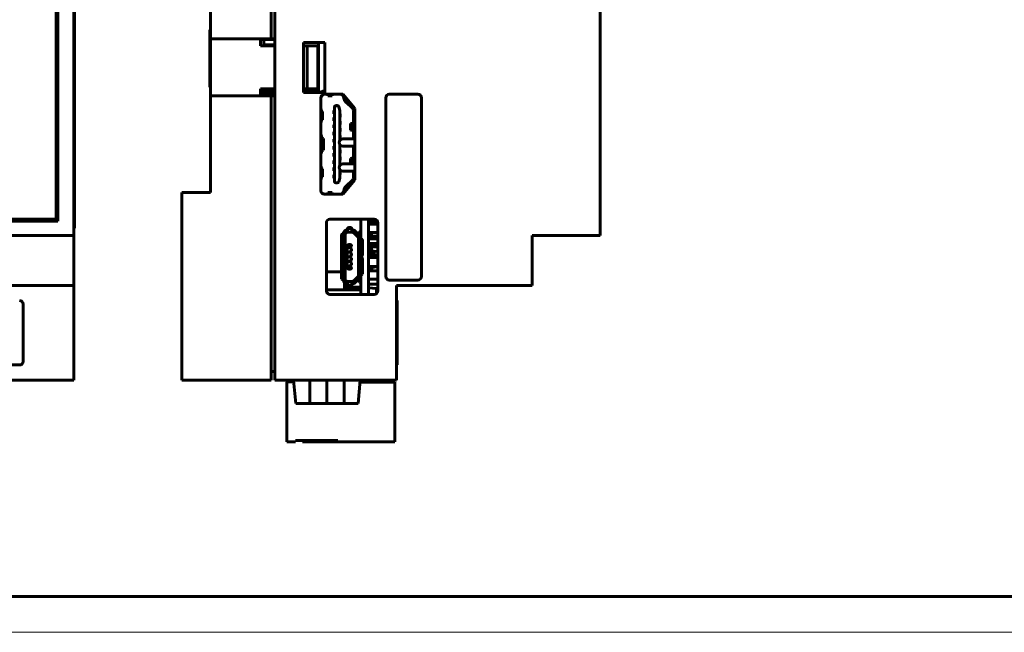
# Model space of a CAD drawing. Header units: millimetres. Extents: x 0 to 1680, y 0 to 297.
# Tile 3 of 12: x 274 to 412, y 0 to 86. Entities that reach past the tile are written whole.
import ezdxf

# ---------------------------------------------------------------- set-up
doc = ezdxf.new("R2010")
doc.units = ezdxf.units.MM
for name, pattern in [('K5LT32768', [0]), ('K5LT_BASIC', [0]), ('K5LT_THIN', [0])]:
    doc.linetypes.add(name, pattern=pattern)
doc.layers.add('Системный слой (1)', color=7, linetype='Continuous', true_color=0x909090)

# ---------------------------------------------------------------- blocks, each defined once
blk = doc.blocks.new('U242')
at = {"layer": 'Системный слой (1)', "color": 5, "linetype": 'K5LT_BASIC', "lineweight": 60, "true_color": 0x0000ff}
for p, q in [((319.24, 49.52), (319.29, 49.38)), ((319.29, 49.38), (319.4, 49.32)), ((319.4, 49.32), (319.4, 49.32))]:
    blk.add_line(p, q, dxfattribs=at)
blk = doc.blocks.new('U243')
at = {"layer": 'Системный слой (1)', "color": 5, "linetype": 'K5LT_BASIC', "lineweight": 60, "true_color": 0x0000ff}
for p, q in [((319.9, 56.28), (319.85, 56.28)), ((320.6, 56.28), (320.5, 56.28))]:
    blk.add_line(p, q, dxfattribs=at)
blk = doc.blocks.new('U244')
at = {"layer": 'Системный слой (1)', "color": 5, "linetype": 'K5LT_BASIC', "lineweight": 60, "true_color": 0x0000ff}
for p, q in [((319.1, 49.38), (319.06, 49.52)), ((319.21, 49.32), (319.1, 49.38))]:
    blk.add_line(p, q, dxfattribs=at)
blk = doc.blocks.new('U245')
at = {"layer": 'Системный слой (1)', "color": 5, "linetype": 'K5LT_BASIC', "lineweight": 60, "true_color": 0x0000ff}
for p, q in [((321.51, 55.98), (321.45, 55.78)), ((321.75, 56.17), (321.51, 55.98))]:
    blk.add_line(p, q, dxfattribs=at)
blk = doc.blocks.new('U246')
at = {"layer": 'Системный слой (1)', "color": 5, "linetype": 'K5LT_BASIC', "lineweight": 60, "true_color": 0x0000ff}
for p, q in [((321.65, 50.02), (321.76, 50.08)), ((321.65, 50.02), (321.65, 50.02)), ((321.76, 50.08), (321.81, 50.22))]:
    blk.add_line(p, q, dxfattribs=at)
blk = doc.blocks.new('U247')
at = {"layer": 'Системный слой (1)', "color": 5, "linetype": 'K5LT_BASIC', "lineweight": 60, "true_color": 0x0000ff}
for p, q in [((321.58, 52.55), (321.74, 52.64)), ((321.58, 52.55), (321.58, 52.55)), ((321.74, 52.64), (321.81, 52.85))]:
    blk.add_line(p, q, dxfattribs=at)
blk = doc.blocks.new('U248')
at = {"layer": 'Системный слой (1)', "color": 5, "linetype": 'K5LT_BASIC', "lineweight": 60, "true_color": 0x0000ff}
for p, q in [((321.84, 50.02), (321.95, 50.08)), ((321.95, 50.08), (322, 50.22))]:
    blk.add_line(p, q, dxfattribs=at)
blk = doc.blocks.new('U249')
at = {"layer": 'Системный слой (1)', "color": 5, "linetype": 'K5LT_BASIC', "lineweight": 60, "true_color": 0x0000ff}
for p, q in [((321.51, 55.98), (321.45, 55.78)), ((321.75, 56.16), (321.51, 55.98))]:
    blk.add_line(p, q, dxfattribs=at)
blk = doc.blocks.new('U250')
at = {"layer": 'Системный слой (1)', "color": 5, "linetype": 'K5LT_BASIC', "lineweight": 60, "true_color": 0x0000ff}
for p, q in [((321.45, 49.28), (321.57, 48.99)), ((321.57, 48.99), (321.75, 48.89))]:
    blk.add_line(p, q, dxfattribs=at)
blk = doc.blocks.new('U251')
at = {"layer": 'Системный слой (1)', "color": 5, "linetype": 'K5LT_BASIC', "lineweight": 60, "true_color": 0x0000ff}
for p, q in [((321.93, 52.64), (321.76, 52.55)), ((322, 52.85), (321.93, 52.64))]:
    blk.add_line(p, q, dxfattribs=at)
blk = doc.blocks.new('U252')
at = {"layer": 'Системный слой (1)', "color": 5, "linetype": 'K5LT_BASIC', "lineweight": 60, "true_color": 0x0000ff}
for p, q in [((319.46, 48.93), (319.3, 49.32)), ((319.85, 48.77), (319.46, 48.93))]:
    blk.add_line(p, q, dxfattribs=at)
blk = doc.blocks.new('U255')
at = {"layer": 'Системный слой (1)', "color": 5, "linetype": 'K5LT_BASIC', "lineweight": 60, "true_color": 0x0000ff}
for p, q in [((323.25, 55.91), (323.25, 55.4)), ((323.25, 54.41), (323.25, 54.32)), ((323.25, 53.92), (323.25, 52.52)), ((323.25, 51.16), (323.25, 51))]:
    blk.add_line(p, q, dxfattribs=at)
blk = doc.blocks.new('U257')
at = {"layer": 'Системный слой (1)', "color": 5, "linetype": 'K5LT_BASIC', "lineweight": 60, "true_color": 0x0000ff}
for p, q in [((309.4, 75.73), (309.4, 76.03)), ((309.4, 75.05), (309.4, 75.32))]:
    blk.add_line(p, q, dxfattribs=at)
blk = doc.blocks.new('U260')
at = {"layer": 'Системный слой (1)', "color": 5, "linetype": 'K5LT_BASIC', "lineweight": 60, "true_color": 0x0000ff}
for p, q in [((321.75, 55.02), (321.75, 57.78)), ((321.75, 52.52), (321.75, 52.55)), ((321.75, 47.28), (321.75, 50.02))]:
    blk.add_line(p, q, dxfattribs=at)
blk = doc.blocks.new('U261')
at = {"layer": 'Системный слой (1)', "color": 5, "linetype": 'K5LT_BASIC', "lineweight": 60, "true_color": 0x0000ff}
for p, q in [((320.53, 71.18), (320.32, 71.18)), ((320.32, 71.18), (320.32, 71.18)), ((320.32, 71.18), (320.5, 71.18)), ((320.5, 71.18), (320.66, 71.18))]:
    blk.add_line(p, q, dxfattribs=at)
blk = doc.blocks.new('U262')
at = {"layer": 'Системный слой (1)', "color": 5, "linetype": 'K5LT_BASIC', "lineweight": 60, "true_color": 0x0000ff}
for p, q in [((320.32, 66.27), (320.5, 66.32)), ((320.32, 66.26), (320.32, 66.27)), ((320.53, 66.22), (320.32, 66.26)), ((320.5, 66.32), (320.66, 66.33))]:
    blk.add_line(p, q, dxfattribs=at)
blk = doc.blocks.new('U263')
at = {"layer": 'Системный слой (1)', "color": 5, "linetype": 'K5LT_BASIC', "lineweight": 60, "true_color": 0x0000ff}
for p, q in [((318.83, 72.94), (318.83, 68.8)), ((318.83, 68.25), (318.83, 65.3)), ((318.83, 64.75), (318.83, 63.6))]:
    blk.add_line(p, q, dxfattribs=at)
blk = doc.blocks.new('U264')
at = {"layer": 'Системный слой (1)', "color": 5, "linetype": 'K5LT_BASIC', "lineweight": 60, "true_color": 0x0000ff}
for p, q in [((320.72, 73), (320.72, 69.03)), ((320.72, 68.03), (320.72, 65.53)), ((320.72, 64.53), (320.72, 63.54))]:
    blk.add_line(p, q, dxfattribs=at)
blk = doc.blocks.new('U265')
at = {"layer": 'Системный слой (1)', "color": 5, "linetype": 'K5LT_BASIC', "lineweight": 60, "true_color": 0x0000ff}
for p, q in [((316.3, 61.45), (316.65, 61.28)), ((316.65, 61.28), (316.67, 61.28))]:
    blk.add_line(p, q, dxfattribs=at)
blk = doc.blocks.new('U266')
at = {"layer": 'Системный слой (1)', "color": 5, "linetype": 'K5LT_BASIC', "lineweight": 60, "true_color": 0x0000ff}
for p, q in [((316.25, 68.99), (316.18, 68.98)), ((316.57, 69.09), (316.25, 68.99)), ((316.31, 69.19), (316.57, 69.09))]:
    blk.add_line(p, q, dxfattribs=at)
blk = doc.blocks.new('U267')
at = {"layer": 'Системный слой (1)', "color": 5, "linetype": 'K5LT_BASIC', "lineweight": 60, "true_color": 0x0000ff}
for p, q in [((319.09, 61.32), (318.97, 61.28)), ((319.33, 61.62), (319.09, 61.32))]:
    blk.add_line(p, q, dxfattribs=at)
blk = doc.blocks.new('U268')
at = {"layer": 'Системный слой (1)', "color": 5, "linetype": 'K5LT_BASIC', "lineweight": 60, "true_color": 0x0000ff}
for p, q in [((316.75, 61.28), (317.13, 61.28)), ((317.77, 61.28), (318.15, 61.28))]:
    blk.add_line(p, q, dxfattribs=at)
blk = doc.blocks.new('U269')
at = {"layer": 'Системный слой (1)', "color": 5, "linetype": 'K5LT_BASIC', "lineweight": 60, "true_color": 0x0000ff}
for p, q in [((316.18, 67.56), (316.57, 67.47)), ((316.57, 67.47), (316.57, 67.46)), ((316.57, 67.46), (316.31, 67.37))]:
    blk.add_line(p, q, dxfattribs=at)
blk = doc.blocks.new('U270')
at = {"layer": 'Системный слой (1)', "color": 5, "linetype": 'K5LT_BASIC', "lineweight": 60, "true_color": 0x0000ff}
for p, q in [((316.67, 61.28), (317.13, 61.28)), ((317.77, 61.28), (318.86, 61.28))]:
    blk.add_line(p, q, dxfattribs=at)
blk = doc.blocks.new('U271')
at = {"layer": 'Системный слой (1)', "color": 5, "linetype": 'K5LT_BASIC', "lineweight": 60, "true_color": 0x0000ff}
for p, q in [((320.32, 70.28), (320.49, 70.32)), ((320.36, 70.25), (320.32, 70.28)), ((320.66, 70.22), (320.36, 70.25)), ((320.49, 70.32), (320.53, 70.33))]:
    blk.add_line(p, q, dxfattribs=at)
blk = doc.blocks.new('U272')
at = {"layer": 'Системный слой (1)', "color": 5, "linetype": 'K5LT_BASIC', "lineweight": 60, "true_color": 0x0000ff}
for p, q in [((316.2, 74.92), (316.45, 75.21)), ((316.45, 75.21), (316.67, 75.27))]:
    blk.add_line(p, q, dxfattribs=at)
blk = doc.blocks.new('U273')
at = {"color": 5, "linetype": 'K5LT_BASIC', "lineweight": 60, "true_color": 0x0000ff}
blk.add_line((415, 5), (20, 5), dxfattribs=at)
at = {"color": 7, "linetype": 'K5LT_THIN', "lineweight": 18}
blk.add_line((420, 0), (0, 0), dxfattribs=at)

msp = doc.modelspace()

# ---------------------------------------------------------------- linework, layer by layer
at = {"layer": 'Системный слой (1)', "color": 5, "linetype": 'K5LT_BASIC', "lineweight": 60, "true_color": 0x0000ff}
for p, q in [((309.25, 83.03), (309.25, 122.78)), ((309.75, 122.78), (309.75, 35.28)), ((281.65, 55.53), (281.65, 102.53)), ((355.25, 55.53), (355.25, 102.53)), ((279.4, 57.53), (279.4, 100.53)), ((281.75, 101.53), (281.75, 56.53)), ((279.15, 57.78), (279.15, 100.28)), ((300.75, 83.03), (300.75, 96.53)), ((300.65, 84.28), (300.65, 76.28)), ((300.65, 84.28), (300.75, 84.28)), ((300.75, 83.03), (300.75, 75.03)), ((309.25, 83.03), (300.75, 83.03)), ((307.75, 82.94), (307.75, 83.03)), ((307.75, 83.03), (307.75, 82.03)), ((309.75, 82.94), (307.75, 82.94)), ((308.2, 82.18), (308.2, 82.94)), ((309.75, 83.03), (309.25, 83.03)), ((309.75, 82.03), (307.75, 82.03)), ((309.75, 82.18), (308.2, 82.18)), ((308.39, 82.1), (308.39, 82.18)), ((308.39, 82.1), (309.75, 82.1)), ((308.39, 82.03), (308.39, 82.1)), ((308.4, 82.03), (308.4, 82.1)), ((316.75, 82.53), (313.75, 82.53)), ((313.75, 82.53), (313.75, 75.53)), ((313.75, 82.03), (314.25, 82.03)), ((314.25, 82.03), (315.75, 82.03)), ((314.25, 76.03), (314.25, 82.03)), ((315.75, 76.03), (315.75, 82.03)), ((315.86, 76.98), (315.86, 82.53)), ((315.86, 82.53), (315.86, 75.73)), ((316.75, 75.53), (316.75, 82.53)), ((300.65, 76.28), (300.75, 76.28)), ((307.75, 76.03), (307.75, 75.03)), ((309.75, 76.03), (307.75, 76.03)), ((309.75, 75.73), (307.75, 75.73)), ((307.75, 75.32), (307.75, 75.73)), ((309.35, 75.81), (309.35, 76.03)), ((309.35, 75.81), (309.4, 75.81)), ((309.35, 75.73), (309.35, 75.81)), ((313.75, 76.03), (314.25, 76.03)), ((313.75, 75.73), (315.86, 75.73)), ((314.25, 76.03), (315.75, 76.03)), ((316.67, 75.8), (315.99, 75.53)), ((316.03, 75.53), (316.67, 75.77)), ((316.75, 75.8), (316.67, 75.8)), ((316.75, 75.77), (316.67, 75.77)), ((316.75, 75.77), (316.75, 75.78)), ((316.75, 75.78), (316.75, 75.78)), ((316.75, 75.77), (316.75, 75.77)), ((300.75, 61.53), (300.75, 75.03)), ((300.75, 75.03), (309.25, 75.03)), ((309.75, 75.32), (307.75, 75.32)), ((309.25, 35.28), (309.25, 75.03)), ((309.25, 75.03), (309.75, 75.03)), ((309.35, 75.05), (309.75, 75.05)), ((309.35, 75.03), (309.35, 75.05)), ((309.4, 75.05), (309.75, 75.05)), ((313.75, 75.53), (316.75, 75.53)), ((316.18, 74.78), (316.18, 61.78)), ((316.67, 75.27), (318.86, 75.27)), ((319.25, 75.28), (316.68, 75.28)), ((317.13, 75.27), (317.14, 75.19)), ((317.14, 75.19), (317.14, 75.03)), ((317.14, 75.19), (317.75, 75.19)), ((317.14, 75.03), (317.75, 75.03)), ((317.75, 75.19), (317.77, 75.27)), ((317.75, 75.03), (317.75, 75.19)), ((320.93, 73.28), (319.25, 75.28)), ((319.44, 74.57), (319.33, 74.92)), ((325.25, 74.78), (325.25, 49.78)), ((329.75, 75.28), (325.75, 75.28)), ((330.25, 49.78), (330.25, 74.78)), ((316.27, 72.94), (316.18, 73.26)), ((318, 73.01), (318, 73)), ((318.07, 73.01), (318, 73.01)), ((318, 73), (318, 72.55)), ((318.07, 73), (318, 73)), ((318.07, 73.47), (318.07, 73.48)), ((318.07, 73.47), (318.07, 63.07)), ((318.48, 73.68), (318.27, 73.68)), ((318.27, 73.67), (318.48, 73.67)), ((318.83, 73.01), (318.68, 73.54)), ((318.68, 73.53), (318.83, 73)), ((318.83, 73.01), (318.83, 73)), ((320.56, 73.37), (319.72, 74.14)), ((320.93, 63.28), (320.93, 73.28)), ((316.18, 71.29), (316.27, 71.62)), ((316.42, 72.86), (316.27, 72.94)), ((316.27, 71.62), (316.27, 72.94)), ((316.27, 71.62), (316.42, 71.7)), ((316.42, 71.7), (316.42, 72.86)), ((318, 72.55), (318.07, 72.55)), ((318, 72.01), (318, 72)), ((318.07, 72.01), (318, 72.01)), ((318.07, 72), (318, 72)), ((318, 72), (318, 71.55)), ((318.83, 72.96), (318.83, 72.94)), ((318.9, 72.51), (318.83, 72.51)), ((318.83, 72.5), (318.9, 72.5)), ((318.83, 72.05), (318.9, 72.05)), ((318.9, 72.5), (318.9, 72.51)), ((318.9, 72.05), (318.9, 72.5)), ((318, 71.55), (318.07, 71.55)), ((318.07, 71.01), (318, 71.01)), ((318, 71.01), (318, 71)), ((318, 71), (318, 70.55)), ((318.07, 71), (318, 71)), ((318, 70.55), (318.07, 70.55)), ((318.9, 71.51), (318.83, 71.51)), ((318.83, 71.5), (318.9, 71.5)), ((318.83, 71.05), (318.9, 71.05)), ((318.9, 70.51), (318.83, 70.51)), ((318.83, 70.5), (318.9, 70.5)), ((318.9, 71.5), (318.9, 71.51)), ((318.9, 71.05), (318.9, 71.5)), ((318.9, 70.5), (318.9, 70.51)), ((318.9, 70.05), (318.9, 70.5)), ((320.32, 70.28), (320.32, 71.18)), ((320.72, 71.18), (320.53, 71.18)), ((320.53, 70.33), (320.72, 70.34)), ((316.18, 69.6), (316.2, 69.6)), ((316.2, 69.6), (316.31, 69.19)), ((316.57, 67.46), (316.57, 69.09)), ((318, 70.01), (318, 70)), ((318.07, 70.01), (318, 70.01)), ((318.07, 70), (318, 70)), ((318, 70), (318, 69.55)), ((318, 69.55), (318.07, 69.55)), ((318.07, 69.01), (318, 69.01)), ((318, 69.01), (318, 69)), ((318.07, 69), (318, 69)), ((318, 69), (318, 68.55)), ((318.83, 70.05), (318.9, 70.05)), ((318.9, 69.51), (318.83, 69.51)), ((318.83, 69.5), (318.9, 69.5)), ((318.83, 69.05), (318.9, 69.05)), ((318.9, 69.5), (318.9, 69.51)), ((318.9, 69.05), (318.9, 69.5)), ((319.25, 69.03), (320.93, 69.03)), ((318, 68.55), (318.07, 68.55)), ((318.07, 68.01), (318, 68.01)), ((318, 68.01), (318, 68)), ((318, 68), (318, 67.55)), ((318.07, 68), (318, 68)), ((318, 67.55), (318.07, 67.55)), ((318.83, 68.05), (318.9, 68.05)), ((318.9, 67.51), (318.83, 67.51)), ((318.83, 67.5), (318.9, 67.5)), ((318.9, 68.05), (318.9, 68.17)), ((318.9, 67.5), (318.9, 67.51)), ((318.9, 67.05), (318.9, 67.5)), ((320.93, 68.03), (319.25, 68.03)), ((316.2, 66.97), (316.18, 66.97)), ((316.31, 67.37), (316.2, 66.97)), ((318, 67.01), (318, 67)), ((318.07, 67.01), (318, 67.01)), ((318, 67), (318, 66.55)), ((318.07, 67), (318, 67)), ((318, 66.55), (318.07, 66.55)), ((318.83, 67.05), (318.9, 67.05)), ((318.9, 66.51), (318.83, 66.51)), ((318.83, 66.5), (318.9, 66.5)), ((318.9, 66.5), (318.9, 66.51)), ((318.9, 66.05), (318.9, 66.5)), ((320.32, 66.27), (320.32, 65.53)), ((320.72, 66.2), (320.53, 66.22)), ((316.27, 64.94), (316.18, 65.26)), ((316.42, 64.86), (316.27, 64.94)), ((316.27, 63.62), (316.27, 64.94)), ((316.42, 63.7), (316.42, 64.86)), ((318.07, 66.01), (318, 66.01)), ((318, 66.01), (318, 66)), ((318, 66), (318, 65.55)), ((318.07, 66), (318, 66)), ((318, 65.55), (318.07, 65.55)), ((318.07, 65.01), (318, 65.01)), ((318, 65.01), (318, 65)), ((318.07, 65), (318, 65)), ((318, 65), (318, 64.55)), ((318.83, 66.05), (318.9, 66.05)), ((318.9, 65.51), (318.83, 65.51)), ((318.83, 65.5), (318.9, 65.5)), ((318.9, 65.5), (318.9, 65.51)), ((318.9, 65.39), (318.9, 65.5)), ((319.25, 65.53), (320.93, 65.53)), ((316.18, 63.29), (316.27, 63.62)), ((316.27, 63.62), (316.42, 63.7)), ((318, 64.55), (318.07, 64.55)), ((318.07, 64.01), (318, 64.01)), ((318, 64.01), (318, 64)), ((318.07, 64), (318, 64)), ((318, 64), (318, 63.55)), ((318, 63.55), (318.07, 63.55)), ((318.68, 63.02), (318.83, 63.55)), ((318.9, 64.51), (318.83, 64.51)), ((318.9, 64.5), (318.83, 64.5)), ((318.83, 64.05), (318.9, 64.05)), ((318.9, 64.51), (318.9, 64.5)), ((318.9, 64.5), (318.9, 64.05)), ((320.93, 64.53), (319.25, 64.53)), ((318.48, 62.87), (318.27, 62.87)), ((319.25, 61.28), (320.93, 63.28)), ((319.44, 61.98), (319.33, 61.63)), ((319.33, 61.62), (319.44, 61.96)), ((320.56, 63.19), (319.72, 62.42)), ((319.72, 62.4), (320.56, 63.17)), ((296.75, 61.53), (296.75, 35.28)), ((296.75, 61.53), (300.75, 61.53)), ((316.68, 61.28), (319.25, 61.28)), ((316.75, 61.28), (316.75, 61.28)), ((317.14, 61.36), (317.13, 61.28)), ((317.14, 61.53), (317.75, 61.53)), ((317.14, 61.53), (317.14, 61.36)), ((317.14, 61.36), (317.75, 61.36)), ((317.75, 61.36), (317.75, 61.53)), ((317.77, 61.28), (317.75, 61.36)), ((318.15, 61.28), (318.15, 61.28)), ((125.9, 57.53), (279.4, 57.53)), ((126.15, 57.78), (279.15, 57.78)), ((281.65, 56.53), (281.75, 56.53)), ((316.95, 57.28), (316.95, 47.78)), ((323.65, 57.78), (317.45, 57.78)), ((320.1, 56.62), (320.3, 56.62)), ((320.3, 56.5), (320.1, 56.5)), ((322.85, 47.28), (322.85, 57.78)), ((322.85, 57.57), (324.06, 57.57)), ((322.85, 57.13), (323.24, 57.13)), ((323.3, 57.13), (322.85, 57.13)), ((323.24, 57.11), (322.85, 57.11)), ((322.85, 57.11), (323.3, 57.11)), ((323.24, 57.13), (324.15, 57.13)), ((324.15, 57.11), (323.24, 57.11)), ((324.15, 57.13), (323.3, 57.13)), ((323.3, 57.11), (324.15, 57.11)), ((324.15, 47.78), (324.15, 57.28)), ((281.65, 55.53), (123.65, 55.53)), ((281.65, 48.53), (281.65, 55.53)), ((319.05, 55.25), (319.05, 54.55)), ((319.05, 55.25), (319.06, 55.25)), ((319.06, 55.25), (319.05, 55.25)), ((319.06, 49.52), (319.06, 55.52)), ((319.21, 55.72), (319.3, 55.72)), ((319.24, 49.52), (319.24, 55.52)), ((319.3, 55.72), (319.3, 55.73)), ((319.3, 55.72), (319.6, 55.72)), ((319.49, 55.72), (319.4, 55.72)), ((319.6, 55.72), (319.6, 55.72)), ((319.6, 55.72), (319.6, 49.32)), ((319.9, 56.27), (319.85, 56.27)), ((319.9, 55.97), (319.85, 55.97)), ((319.9, 56.44), (319.9, 56.32)), ((319.9, 56.32), (319.9, 56.15)), ((319.9, 56.15), (319.9, 55.97)), ((319.9, 55.97), (320.5, 55.97)), ((320.5, 56.44), (320.5, 56.32)), ((320.5, 56.15), (320.5, 56.32)), ((320.5, 56.28), (320.6, 56.28)), ((320.6, 56.28), (320.5, 56.28)), ((320.5, 56.27), (320.6, 56.27)), ((320.5, 55.97), (320.5, 56.15)), ((320.5, 55.97), (320.6, 55.97)), ((320.6, 56.28), (320.6, 56.28)), ((320.6, 56.28), (320.6, 56.28)), ((320.78, 55.9), (321.38, 55.3)), ((321.23, 55.88), (320.99, 56.12)), ((320.99, 56.12), (321.45, 55.65)), ((321.59, 55.51), (320.99, 56.11)), ((321.59, 55.51), (320.99, 56.11)), ((321.23, 55.88), (321.23, 55.88)), ((321.45, 55.66), (321.38, 55.73)), ((321.45, 55.65), (321.45, 55.78)), ((321.45, 55.78), (321.45, 55.78)), ((321.45, 55.02), (321.45, 55.12)), ((321.75, 55.12), (321.75, 55.02)), ((323.3, 55.91), (322.85, 55.91)), ((324.15, 55.4), (322.85, 55.4)), ((322.85, 55.4), (324.15, 55.4)), ((324.15, 55.39), (322.85, 55.39)), ((322.85, 55.39), (324.15, 55.39)), ((324.15, 55.39), (322.85, 55.39)), ((322.85, 55.39), (324.15, 55.39)), ((324.15, 55.38), (322.85, 55.38)), ((322.85, 55.38), (324.15, 55.38)), ((324.15, 55.91), (323.3, 55.91)), ((345.75, 55.53), (355.25, 55.53)), ((345.75, 48.53), (345.75, 55.53)), ((319.05, 54.55), (319.06, 54.55)), ((319.88, 54.05), (319.88, 54.06)), ((319.88, 51), (319.88, 54.05)), ((320.28, 54.26), (320.08, 54.26)), ((320.21, 53.64), (320.21, 54.01)), ((320.21, 54.01), (320.28, 54.01)), ((320.21, 53.95), (320.36, 53.95)), ((320.21, 53.7), (320.36, 53.7)), ((320.36, 54.01), (320.36, 53.96)), ((320.36, 53.95), (320.36, 53.96)), ((320.36, 53.95), (320.36, 53.7)), ((320.36, 53.7), (320.36, 53.65)), ((320.48, 54.05), (320.48, 54.06)), ((320.48, 54.01), (320.48, 54.05)), ((321.45, 55.02), (321.75, 55.02)), ((321.45, 55.02), (321.45, 52.55)), ((321.65, 55.02), (321.56, 55.02)), ((321.75, 55.02), (321.84, 55.02)), ((321.81, 54.82), (321.81, 52.85)), ((322, 54.82), (322, 52.85)), ((324.15, 55.03), (322.85, 55.03)), ((324.15, 54.41), (322.85, 54.41)), ((322.85, 54.32), (324.15, 54.32)), ((324.15, 54.32), (322.85, 54.32)), ((324.15, 53.92), (322.85, 53.92)), ((319.6, 52.93), (319.88, 52.93)), ((319.6, 52.91), (319.72, 52.91)), ((319.77, 52.91), (319.6, 52.91)), ((319.77, 52.91), (319.77, 52.16)), ((319.77, 52.91), (319.77, 52.91)), ((320.36, 53.65), (320.21, 53.65)), ((320.21, 53.64), (320.28, 53.64)), ((320.21, 53.36), (320.28, 53.36)), ((320.21, 52.99), (320.21, 53.36)), ((320.21, 53.3), (320.36, 53.3)), ((320.21, 53.05), (320.36, 53.05)), ((320.36, 53), (320.21, 53)), ((320.21, 52.99), (320.28, 52.99)), ((320.21, 52.34), (320.21, 52.71)), ((320.21, 52.71), (320.28, 52.71)), ((320.21, 52.65), (320.36, 52.65)), ((320.21, 52.4), (320.36, 52.4)), ((320.36, 52.35), (320.21, 52.35)), ((320.21, 52.34), (320.28, 52.34)), ((320.48, 53.65), (320.36, 53.65)), ((320.36, 53.36), (320.36, 53.31)), ((320.36, 53.3), (320.36, 53.31)), ((320.36, 53.05), (320.36, 53.3)), ((320.36, 53.05), (320.36, 53)), ((320.48, 53), (320.36, 53)), ((320.36, 52.71), (320.36, 52.66)), ((320.36, 52.65), (320.36, 52.66)), ((320.36, 52.4), (320.36, 52.65)), ((320.36, 52.4), (320.36, 52.35)), ((320.48, 52.35), (320.36, 52.35)), ((320.48, 53.64), (320.48, 53.65)), ((320.48, 53.64), (320.48, 53.36)), ((320.48, 52.99), (320.48, 53)), ((320.48, 52.99), (320.48, 52.71)), ((320.48, 52.34), (320.48, 52.35)), ((320.48, 52.34), (320.48, 52.06)), ((321.45, 52.52), (321.45, 52.55)), ((321.45, 52.52), (321.45, 52.52)), ((321.45, 52.52), (321.45, 50.02)), ((321.56, 52.55), (321.58, 52.55)), ((321.58, 52.52), (321.56, 52.52)), ((321.76, 52.55), (321.58, 52.55)), ((321.7, 52.55), (321.7, 52.53)), ((321.7, 52.53), (321.75, 52.53)), ((321.75, 52.52), (321.76, 52.52)), ((324.15, 52.52), (322.85, 52.52)), ((324.15, 52.52), (322.85, 52.52)), ((324.15, 52.51), (322.85, 52.51)), ((324.15, 52.51), (322.85, 52.51)), ((322.85, 52.45), (324.15, 52.45)), ((322.85, 52.45), (324.15, 52.45)), ((324.15, 52.41), (322.85, 52.41)), ((324.15, 52.41), (322.85, 52.41)), ((323.25, 53.34), (323.65, 53.34)), ((323.25, 53.34), (323.65, 53.34)), ((323.25, 53.34), (323.65, 53.34)), ((323.25, 53.34), (323.65, 53.34)), ((323.25, 53.34), (323.65, 53.34)), ((323.25, 53.34), (323.65, 53.34)), ((323.25, 53.34), (323.65, 53.34)), ((323.25, 52.7), (323.65, 52.7)), ((323.65, 52.7), (323.65, 53.34)), ((323.65, 53.34), (324.15, 53.25)), ((323.65, 53.34), (324.15, 53.25)), ((323.65, 53.34), (324.15, 53.25)), ((323.65, 53.34), (324.15, 53.25)), ((323.65, 53.34), (324.15, 53.25)), ((323.65, 53.34), (324.15, 53.25)), ((323.65, 53.34), (324.15, 53.25)), ((324.15, 52.79), (323.65, 52.7)), ((319.6, 52.16), (319.72, 52.16)), ((319.6, 52.13), (319.88, 52.13)), ((319.88, 52.13), (319.6, 52.13)), ((320.21, 51.69), (320.21, 52.06)), ((320.21, 52.06), (320.28, 52.06)), ((320.21, 52), (320.36, 52)), ((320.21, 51.75), (320.36, 51.75)), ((320.36, 51.7), (320.21, 51.7)), ((320.21, 51.69), (320.28, 51.69)), ((320.21, 51.04), (320.21, 51.41)), ((320.21, 51.41), (320.28, 51.41)), ((320.21, 51.35), (320.36, 51.35)), ((320.21, 51.1), (320.36, 51.1)), ((320.36, 51.05), (320.21, 51.05)), ((320.21, 51.04), (320.28, 51.04)), ((320.36, 52.06), (320.36, 52.01)), ((320.36, 52), (320.36, 52.01)), ((320.36, 51.75), (320.36, 52)), ((320.36, 51.75), (320.36, 51.7)), ((320.48, 51.7), (320.36, 51.7)), ((320.36, 51.41), (320.36, 51.36)), ((320.36, 51.35), (320.36, 51.36)), ((320.36, 51.1), (320.36, 51.35)), ((320.36, 51.1), (320.36, 51.05)), ((320.48, 51.05), (320.36, 51.05)), ((320.48, 51.69), (320.48, 51.7)), ((320.48, 51.69), (320.48, 51.41)), ((320.48, 51.04), (320.48, 51.05)), ((320.48, 51.04), (320.48, 51)), ((321.81, 52.22), (321.81, 50.22)), ((322, 52.22), (322, 50.22)), ((322.85, 51.16), (324.15, 51.16)), ((322.85, 51), (323.25, 51)), ((324.15, 51.11), (323.25, 51.03)), ((319.05, 50.43), (316.95, 50.43)), ((319.06, 50.5), (319.05, 50.5)), ((319.05, 49.8), (319.05, 50.5)), ((319.05, 50.5), (319.06, 50.5)), ((319.05, 49.8), (319.06, 49.8)), ((320.28, 50.8), (320.08, 50.8)), ((320.78, 49.15), (321.38, 49.76)), ((320.78, 49.15), (321.38, 49.76)), ((321.38, 49.75), (320.78, 49.15)), ((321.38, 49.75), (320.78, 49.15)), ((321.45, 49.93), (321.45, 50.02)), ((321.56, 50.02), (321.65, 50.02)), ((321.65, 50.02), (321.84, 50.02)), ((321.75, 50.02), (321.75, 49.93)), ((322.85, 50.83), (323.3, 50.83)), ((324.15, 50.59), (322.85, 50.59)), ((324.15, 50.56), (322.85, 50.56)), ((323.3, 50.83), (323.3, 50.59)), ((281.65, 48.53), (123.65, 48.53)), ((281.65, 35.28), (281.65, 48.53)), ((319.4, 49.32), (319.21, 49.32)), ((319.4, 49.32), (319.49, 49.32)), ((319.5, 47.89), (319.5, 48.9)), ((319.5, 48.28), (321.75, 48.28)), ((320.6, 49.08), (319.85, 49.08)), ((319.85, 49.07), (319.9, 49.07)), ((319.85, 48.77), (319.9, 48.77)), ((319.9, 49.07), (319.9, 48.9)), ((319.9, 48.9), (319.9, 48.73)), ((319.9, 48.73), (319.9, 48.6)), ((320.1, 49.08), (320.1, 49.08)), ((320.1, 48.54), (320.3, 48.54)), ((320.3, 48.42), (320.1, 48.42)), ((320.5, 48.9), (320.5, 49.07)), ((320.6, 49.07), (320.5, 49.07)), ((320.5, 48.73), (320.5, 48.9)), ((320.6, 48.77), (320.5, 48.77)), ((320.5, 48.6), (320.5, 48.73)), ((320.6, 49.08), (320.6, 49.08)), ((320.6, 49.08), (320.6, 49.08)), ((320.99, 48.93), (321.59, 49.54)), ((321.45, 49.28), (321.45, 49.4)), ((322.85, 49.4), (324.15, 49.4)), ((324.15, 49.4), (322.85, 49.4)), ((324.15, 48.7), (322.85, 48.7)), ((325.75, 49.28), (329.75, 49.28)), ((326.75, 35.28), (326.75, 48.53)), ((326.75, 48.53), (345.75, 48.53)), ((316.95, 47.89), (321.75, 47.89)), ((317.45, 47.28), (323.65, 47.28)), ((323.95, 48.09), (322.85, 48.19)), ((323.95, 47.38), (323.95, 48.09)), ((274.56, 37.9), (274.56, 45.9)), ((326.75, 46.4), (326.85, 46.4)), ((326.85, 46.4), (326.85, 45.9)), ((326.85, 45.9), (326.85, 37.9)), ((137.06, 37.4), (274.06, 37.4)), ((326.75, 37.4), (326.85, 37.4)), ((326.85, 37.9), (326.85, 37.4)), ((309.25, 36.48), (309.75, 36.48)), ((309.75, 36.48), (309.75, 35.28)), ((281.65, 35.28), (123.65, 35.28)), ((296.75, 35.28), (309.25, 35.28)), ((309.75, 35.28), (326.75, 35.28)), ((311.41, 34.93), (311.41, 26.65)), ((311.41, 34.93), (311.41, 26.65)), ((312.03, 35.03), (311.51, 35.03)), ((312.13, 35.13), (312.13, 35.28)), ((312.13, 35.13), (312.13, 35.28)), ((312.66, 32.03), (312.37, 35.28)), ((314.63, 32.03), (314.63, 35.28)), ((317.03, 32.03), (317.03, 35.28)), ((319.43, 32.03), (319.43, 35.28)), ((321.4, 32.03), (321.68, 35.28)), ((326.51, 34.98), (321.65, 34.98)), ((326.51, 26.65), (326.51, 34.98)), ((314.31, 32.03), (312.66, 32.03)), ((314.63, 32.03), (314.31, 32.03)), ((317.03, 32.03), (314.63, 32.03)), ((319.43, 32.03), (317.03, 32.03)), ((321.4, 32.03), (319.43, 32.03)), ((311.41, 26.65), (312.61, 26.65)), ((312.61, 26.85), (318.53, 26.85)), ((312.61, 26.85), (312.61, 26.65)), ((313.61, 26.85), (313.61, 26.65)), ((313.61, 26.85), (313.61, 26.65)), ((313.61, 26.65), (318.53, 26.65)), ((318.53, 26.65), (318.53, 26.85)), ((318.53, 26.65), (326.51, 26.65))]:
    msp.add_line(p, q, dxfattribs=at)
at = {"layer": 'Системный слой (1)', "color": 8, "linetype": 'K5LT32768', "lineweight": 15, "true_color": 0x808080}
for p, q in [((325.25, 74.78), (325.25, 49.78)), ((329.75, 75.28), (325.75, 75.28)), ((330.25, 49.78), (330.25, 74.78)), ((325.75, 49.28), (329.75, 49.28))]:
    msp.add_line(p, q, dxfattribs=at)
at = {"layer": 'Системный слой (1)', "color": 5, "linetype": 'K5LT_BASIC', "lineweight": 60, "true_color": 0x0000ff}
for centre, radius, start, end in [((315.66, 76.98), 0.2, 352.3375, 0), ((316.68, 74.78), 0.5, 90, 180), ((325.75, 74.78), 0.5, 90, 180), ((329.75, 74.78), 0.5, 0, 90), ((319.25, 68.53), 0.5, 90, 270), ((319.25, 65.03), 0.5, 90, 270), ((316.68, 61.78), 0.5, 180, 270), ((317.45, 57.28), 0.5, 90, 180), ((323.65, 57.28), 0.5, 0, 90), ((320.08, 51), 0.2, 180, 270), ((320.28, 51), 0.2, 270, 0), ((325.75, 49.78), 0.5, 180, 270), ((329.75, 49.78), 0.5, 270, 0), ((317.45, 47.78), 0.5, 180, 270), ((323.65, 47.78), 0.5, 270, 0), ((318.99, 45.16), 5.76, 26.45, 30.5587), ((274.06, 45.9), 0.5, 0, 90), ((274.06, 37.9), 0.5, 270, 0), ((311.51, 34.93), 0.1, 90, 180), ((311.51, 34.93), 0.1, 90, 180), ((312.03, 35.13), 0.1, 270, 0), ((312.03, 35.13), 0.1, 270, 0), ((321.8, 35.48), 0.5, 253.4035, 270), ((321.8, 35.48), 0.5, 253.4035, 270)]:
    msp.add_arc(centre, radius, start, end, dxfattribs=at)
at = {"layer": 'Системный слой (1)', "color": 8, "linetype": 'K5LT32768', "lineweight": 15, "true_color": 0x808080}
for centre, start, end in [((325.75, 74.78), 90, 180), ((329.75, 74.78), 0, 90), ((325.75, 49.78), 180, 270), ((329.75, 49.78), 270, 0)]:
    msp.add_arc(centre, 0.5, start, end, dxfattribs=at)
at = {"layer": 'Системный слой (1)', "color": 5, "linetype": 'K5LT_BASIC', "lineweight": 60, "true_color": 0x0000ff}
for centre, major_axis, ratio, start_param, end_param in [((318.86, 74.77), (-0.5, 0), 0.999997, 3.447472, 4.712389), ((320.39, 74.87), (1, 0), 0.999997, 3.447472, 3.970442), ((318.27, 73.48), (-0.2, 0), 0.999997, 4.712389, 6.283185), ((318.27, 73.47), (-0.2, 0), 0.999997, 4.712389, 6.283185), ((318.48, 73.48), (0.2, 0), 0.999997, 0.2783, 1.570796), ((318.48, 73.47), (-0.2, 0), 0.999997, 3.419892, 4.712389), ((318.63, 72.96), (0.2, 0), 0.999997, 0, 0.2783), ((318.63, 72.94), (0.2, 0), 0.999997, 0, 0.2783), ((320.22, 73), (-0.5, 0), 0.999997, 3.141593, 3.970442), ((320.62, 71.18), (0.1, 0), 0.002551, 5.1553, 6.283185), ((320.62, 70.21), (0.1, 0), 0.108319, 0, 1.127885), ((320.62, 66.34), (-0.1, 0), 0.11342, 2.013707, 3.141593), ((318.63, 63.6), (0.2, 0), 0.999997, 6.004886, 6.283185), ((320.22, 63.55), (0.5, 0), 0.999997, 5.454336, 6.283185), ((320.22, 63.54), (0.5, 0), 0.999997, 5.454336, 6.283185), ((318.27, 63.07), (0.2, 0), 0.999997, 3.141593, 4.712389), ((318.48, 63.07), (0.2, 0), 0.999997, 4.712389, 6.004886), ((320.39, 61.68), (-1, 0), 0.999997, 5.454336, 5.977306), ((320.39, 61.66), (-1, 0), 0.999997, 5.454336, 5.977306), ((318.86, 61.78), (0.5, 0), 0.999997, 4.712389, 5.977306), ((320.1, 56.44), (-0.2, 0), 0.912359, 4.712389, 6.283185), ((320.1, 56.32), (-0.2, 0), 0.912359, 4.712389, 6.283185), ((320.3, 56.44), (-0.2, 0), 0.912359, 3.141593, 4.712389), ((320.3, 56.32), (0.2, 0), 0.912359, 0, 1.570796), ((319.21, 55.52), (-0.001, -0.2), 0.781626, 3.145682, 4.716478), ((319.4, 55.52), (0.001, 0.2), 0.781626, 0.004089, 1.574885), ((319.85, 55.73), (-0.55, 0), 0.999997, 4.712389, 6.283185), ((319.85, 55.72), (-0.55, 0), 0.999997, 4.712389, 6.283185), ((319.31, 55.72), (0.295, 0), 0.002551, 5.385913, 6.283185), ((319.85, 55.72), (-0.25, 0), 0.999997, 4.712389, 6.283185), ((320.6, 55.73), (0.55, 0), 0.999997, 0.785398, 1.570796), ((320.6, 55.73), (0.55, 0), 0.999997, 0.785398, 1.564336), ((320.6, 55.73), (-0.55, 0), 0.999997, 3.926991, 4.705928), ((320.6, 55.72), (-0.55, 0), 0.999997, 3.926991, 4.712389), ((320.6, 55.72), (-0.25, 0), 0.999997, 3.926991, 4.712389), ((321.38, 55.73), (0.15, -0.15), 0.001275, 3.142868, 4.713664), ((321.2, 55.12), (0.25, 0), 0.999997, 0, 0.785398), ((321.2, 55.12), (0.55, 0), 0.999997, 0, 0.785398), ((321.2, 55.12), (0.55, 0), 0.999997, 0, 0.785398), ((320.08, 54.06), (-0.2, 0), 0.999997, 4.712389, 6.283185), ((320.08, 54.05), (-0.2, 0), 0.999997, 4.712389, 6.283185), ((320.41, 53.96), (-0.2, 0), 0.002551, 4.965069, 6.283185), ((320.28, 54.06), (0.2, 0), 0.999997, 0, 1.570796), ((320.28, 54.05), (-0.2, 0), 0.999997, 3.141593, 4.712389), ((320.28, 54.01), (0.2, 0), 0.002551, 4.712389, 6.283185), ((321.75, 55.02), (0.295, 0), 0.002551, 3.141593, 4.038865), ((321.65, 54.82), (-0.001, 0.2), 0.781626, 4.7083, 6.279096), ((321.84, 54.82), (-0.001, 0.2), 0.781626, 4.7083, 6.279096), ((319.72, 52.91), (0.05, 0), 0.002551, 4.712389, 6.283185), ((320.41, 53.31), (-0.2, 0), 0.002551, 4.965069, 6.283185), ((320.41, 52.66), (-0.2, 0), 0.002551, 4.965069, 6.283185), ((320.28, 53.64), (0.2, 0), 0.002551, 4.712389, 6.283185), ((320.28, 53.36), (0.2, 0), 0.002551, 4.712389, 6.283185), ((320.28, 52.99), (0.2, 0), 0.002551, 4.712389, 6.283185), ((320.28, 52.71), (0.2, 0), 0.002551, 4.712389, 6.283185), ((320.28, 52.34), (0.2, 0), 0.002551, 4.712389, 6.283185), ((321.75, 52.55), (-0.295, 0), 0.002551, 0, 0.897273), ((321.75, 52.52), (0.295, 0), 0.002551, 3.141593, 4.038865), ((321.58, 52.22), (-0.001, 0.3), 0.781626, 4.7083, 6.279096), ((321.76, 52.22), (-0.001, 0.3), 0.781626, 4.7083, 6.279096), ((319.72, 52.16), (0.05, 0), 0.002551, 4.712389, 6.283185), ((320.08, 51), (0.2, 0), 0.999997, 3.141593, 4.712389), ((320.41, 52.01), (-0.2, 0), 0.002551, 4.965069, 6.283185), ((320.41, 51.36), (-0.2, 0), 0.002551, 4.965069, 6.283185), ((320.28, 52.06), (0.2, 0), 0.002551, 4.712389, 6.283185), ((320.28, 51.69), (0.2, 0), 0.002551, 4.712389, 6.283185), ((320.28, 51.41), (0.2, 0), 0.002551, 4.712389, 6.283185), ((320.28, 51.04), (0.2, 0), 0.002551, 4.712389, 6.283185), ((320.28, 51), (0.2, 0), 0.999997, 4.712389, 6.283185), ((321.2, 49.93), (0.25, 0), 0.999997, 5.497787, 6.283185), ((321.2, 49.93), (0.25, 0), 0.999997, 5.497787, 6.283185), ((321.2, 49.93), (0.25, 0), 0.999997, 5.497787, 6.283185), ((321.2, 49.93), (0.25, 0), 0.999997, 5.497787, 6.283185), ((321.75, 50.02), (-0.295, 0), 0.002551, 0, 0.897273), ((321.2, 49.93), (0.55, 0), 0.999997, 5.497787, 6.283185), ((319.31, 49.32), (0.295, 0), 0.002551, 5.385913, 6.283185), ((319.85, 49.33), (-0.25, 0), 0.999997, 0, 1.570796), ((319.85, 49.32), (0.25, 0), 0.999997, 3.141593, 4.712389), ((320.1, 48.73), (-0.2, 0), 0.914435, 0, 1.570796), ((320.1, 48.6), (0.2, 0), 0.914435, 3.141593, 4.712389), ((320.6, 49.08), (0.5, 0), 0.002551, 3.141593, 4.705282), ((320.6, 49.08), (-0.5, 0), 0.002551, 4.719496, 6.283185), ((320.3, 48.73), (0.2, 0), 0.914435, 4.712389, 6.283185), ((320.3, 48.6), (0.2, 0), 0.914435, 4.712389, 6.283185), ((320.6, 49.33), (0.25, 0), 0.999997, 4.712389, 5.497787), ((320.6, 49.33), (0.25, 0), 0.999997, 4.726603, 5.497787), ((320.6, 49.32), (0.25, 0), 0.999997, 4.712389, 5.497787), ((320.6, 49.33), (0.25, 0), 0.999997, 4.726603, 5.497787), ((320.6, 49.32), (0.55, 0), 0.999997, 4.712389, 5.497787)]:
    msp.add_ellipse(centre, major_axis=major_axis, ratio=ratio, start_param=start_param, end_param=end_param, dxfattribs=at)

# ---------------------------------------------------------------- block references
msp.add_blockref('U273', (0, 0))
at = {"layer": 'Системный слой (1)'}
for name in ['U257', 'U272', 'U264', 'U263', 'U261', 'U271', 'U266', 'U269', 'U262', 'U265', 'U270', 'U268', 'U267', 'U260', 'U243', 'U245', 'U249', 'U255', 'U247', 'U251', 'U246', 'U248', 'U244', 'U242', 'U252', 'U250']:
    msp.add_blockref(name, (0, 0), dxfattribs=at)

doc.saveas('drawing.dxf')
